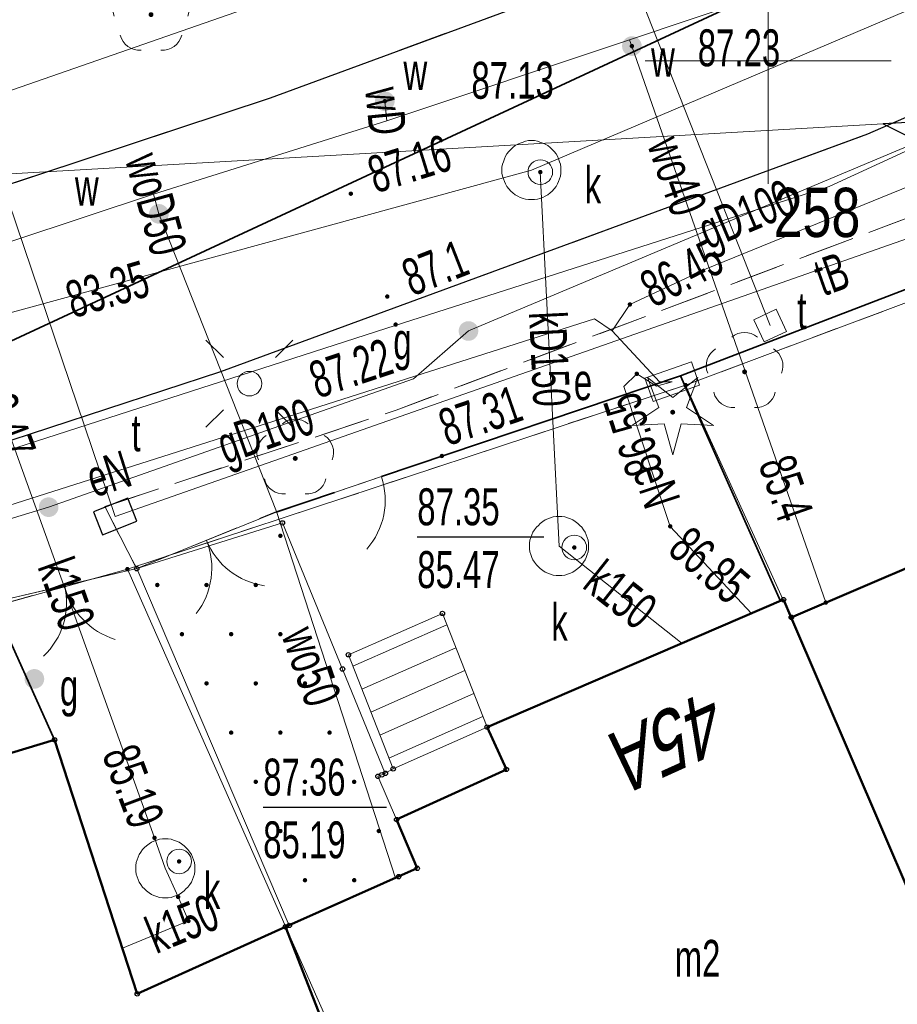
# Model space of a CAD drawing. Header units: metres. Extents: x 7504240 to 7504745, y 5782869 to 5783359.
# Tile 49 of 93: x 7504485 to 7504503, y 5782981 to 5783001. Entities that reach past the tile are written whole.
import ezdxf
from ezdxf.enums import TextEntityAlignment as Align

# ---------------------------------------------------------------- set-up
doc = ezdxf.new("R2010")
doc.units = ezdxf.units.M
doc.header["$MEASUREMENT"] = 0
for name, pattern in [('1.0_0.5', [1.5, 1, -0.5]), ('1.5_0.5', [2, 1.5, -0.5]), ('219-500', [0]), ('egug-500', [1, 0.5, -0.5]), ('l219_500', [0]), ('l32_500', [0]), ('otob_500', [0]), ('otof_500', [0]), ('sutp_500', [0])]:
    doc.linetypes.add(name, pattern=pattern)
doc.layers.get('0').update_dxf_attribs({"color": 2, "linetype": 'CONTINUOUS', "lineweight": 5})
for name, color, linetype in [('203-punkt graniczny', 7, 'CONTINUOUS'), ('211-numer działki ewidencyjnej', 7, 'CONTINUOUS'), ('216-obręb ewidencyjny', 7, 'CONTINUOUS'), ('218-kontur użytku gruntowego', 7, 'CONTINUOUS'), ('219-działka ewidencyjna', 7, 'CONTINUOUS'), ('312-budynek ewidencyjny', 7, 'CONTINUOUS'), ('312-oznaczenie budynku ewidencyjnego-Atr117', 7, 'CONTINUOUS'), ('352-schody', 7, 'CONTINUOUS'), ('Adres nieruchomości (na budynku)', 7, 'CONTINUOUS'), ('brama', 7, 'CONTINUOUS'), ('chodnik', 7, 'CONTINUOUS'), ('drzewo iglaste', 7, 'CONTINUOUS'), ('drzewo liściaste', 7, 'CONTINUOUS'), ('furtka', 7, 'CONTINUOUS'), ('jezdnia', 7, 'CONTINUOUS'), ('komora podziemna', 7, 'CONTINUOUS'), ('krawężnik', 7, 'CONTINUOUS'), ('latarnia', 7, 'CONTINUOUS'), ('ogrodzenie trwałe', 7, 'CONTINUOUS'), ('pikieta sztuczna', 7, 'CONTINUOUS'), ('pikieta sztuczna-Atr2', 7, 'CONTINUOUS'), ('przewód elektroenergetyczny podziemny', 7, 'CONTINUOUS'), ('przewód elektroenergetyczny podziemny-Atr1', 7, 'CONTINUOUS'), ('przewód gazowy', 7, 'CONTINUOUS'), ('przewód gazowy-Atr1', 7, 'CONTINUOUS'), ('przewód kanalizacyjny', 7, 'CONTINUOUS'), ('przewód kanalizacyjny-Atr1', 7, 'CONTINUOUS'), ('przewód telekomunikacyjny napowietrzny', 7, 'CONTINUOUS'), ('przewód telekomunikacyjny podziemny', 7, 'CONTINUOUS'), ('przewód telekomunikacyjny podziemny-Atr1', 7, 'CONTINUOUS'), ('przewód wodociągowy', 7, 'CONTINUOUS'), ('przewód wodociągowy-Atr1', 7, 'CONTINUOUS'), ('Punkt budynku', 7, 'CONTINUOUS'), ('rzędna', 7, 'CONTINUOUS'), ('rzędna-Atr2', 7, 'CONTINUOUS'), ('rzędna-Atr3', 7, 'CONTINUOUS'), ('szafa elektroenergetyczna lub kontener', 7, 'CONTINUOUS'), ('szafa elektroenergetyczna lub kontener-Atr17', 7, 'CONTINUOUS'), ('trawnik', 7, 'CONTINUOUS'), ('wjazd do podziemia', 7, 'CONTINUOUS'), ('Wstawianie ramki sekcyjnej z opisem', 7, 'CONTINUOUS'), ('właz do komory lub kanału - kwadratowy', 7, 'CONTINUOUS'), ('właz do komory lub kanału - kwadratowy-Atr17', 7, 'CONTINUOUS'), ('właz do komory lub kanału - okrągły', 7, 'CONTINUOUS'), ('właz do komory lub kanału - okrągły-Atr17', 7, 'CONTINUOUS'), ('właz do komory lub kanału - prostokątny', 7, 'CONTINUOUS'), ('właz do komory lub kanału - prostokątny-Atr17', 7, 'CONTINUOUS'), ('zasuwa lub zawór', 7, 'CONTINUOUS'), ('zasuwa lub zawór-Atr17', 7, 'CONTINUOUS')]:
    doc.layers.add(name, color=color, linetype=linetype)
doc.styles.get("Standard").update_dxf_attribs({"font": 'Working1250', "width": 0.75})
doc.linetypes.add('902-500', pattern='A,3.75,0,[1,ksztalty.shx,S=0.5,R=0,X=0,Y=0],3.75', length=7.5)

# ---------------------------------------------------------------- blocks, each defined once
blk = doc.blocks.new('US25')
at = {"linetype": 'Continuous', "lineweight": 0}
h = blk.add_hatch(color=0, dxfattribs=at)
edge = h.paths.add_edge_path()
edge.add_arc((0, 0), 0.2, 0, 360)
blk = doc.blocks.new('SUPWP')
at = {"color": 0, "linetype": 'Continuous'}
blk.add_lwpolyline([(-0.375, -0.25), (0.375, -0.25), (0.375, 0.25), (-0.375, 0.25)], close=True, dxfattribs=at)
blk = doc.blocks.new('OP021')
at = {"linetype": 'Continuous', "lineweight": 13}
h = blk.add_hatch(color=0, dxfattribs=at)
edge = h.paths.add_edge_path()
edge.add_arc((0, 0), 0.05, 0, 360)
at = {"color": 0, "linetype": 'Continuous', "lineweight": 13}
for centre, start, end in [((0, 0.4), 49.272, 130.728), ((-0.38, 0.124), 121.308, 202.548), ((0.38, 0.124), 337.452, 58.692), ((-0.235, -0.324), 193.221, 274.871), ((0.235, -0.324), 265.129, 346.779)]:
    blk.add_arc(centre, 0.4, start, end, dxfattribs=at)
blk = doc.blocks.new('PW01')
at = {"linetype": 'Continuous', "lineweight": 13}
h = blk.add_hatch(color=0, dxfattribs=at)
edge = h.paths.add_edge_path()
edge.add_arc((0, 0), 0.045, 0, 360)
blk = doc.blocks.new('US22')
at = {"color": 0, "linetype": 'Continuous', "lineweight": 13}
blk.add_circle((0, 0), 0.25, dxfattribs=at)
blk = doc.blocks.new('SM01')
at = {"color": 0, "linetype": 'Continuous', "lineweight": 13}
for p, q in [((-0.53, 0.531), (-0.883, 0.884)), ((0.531, 0.531), (0.884, 0.884)), ((-0.53, -0.53), (-0.883, -0.883)), ((0.531, -0.53), (0.884, -0.883))]:
    blk.add_line(p, q, dxfattribs=at)
blk.add_circle((0, 0), 0.25, dxfattribs=at)
blk = doc.blocks.new('US18')
at = {"color": 0, "linetype": 'Continuous', "lineweight": 13}
for p, q in [((-0.5, -0.25), (-0.5, 0.25)), ((-0.5, 0.25), (0.5, 0.25)), ((0.5, -0.25), (0.5, 0.25)), ((-0.5, -0.25), (0.5, -0.25))]:
    blk.add_line(p, q, dxfattribs=at)
blk = doc.blocks.new('OP011')
at = {"linetype": 'Continuous', "lineweight": 13}
h = blk.add_hatch(color=0, dxfattribs=at)
edge = h.paths.add_edge_path()
edge.add_arc((0, 0), 0.05, 0, 360)
at = {"color": 0, "linetype": 'Continuous', "lineweight": 13}
for p, q in [((-0.283, 0.093), (-0.512, 0.706)), ((-0.512, 0.706), (0, 0.299)), ((0, 0.299), (0.512, 0.706)), ((0.512, 0.706), (0.283, 0.093)), ((-0.828, -0.268), (-0.283, 0.093)), ((0.283, 0.093), (0.828, -0.268)), ((-0.175, -0.24), (-0.828, -0.268)), ((0, -0.87), (-0.175, -0.24)), ((0.175, -0.24), (0, -0.87)), ((0.828, -0.268), (0.175, -0.24))]:
    blk.add_line(p, q, dxfattribs=at)
blk = doc.blocks.new('US22A')
at = {"color": 0, "linetype": 'Continuous', "lineweight": 0}
blk.add_lwpolyline([(-0.25, -0.25), (0.25, -0.25), (0.25, 0.25), (-0.25, 0.25)], close=True, dxfattribs=at)
blk = doc.blocks.new('OK02')
at = {"color": 0, "linetype": 'Continuous', "lineweight": 0}
for centre, start, end in [((-1.5, 0), 0, 60), ((1.5, 0), 120, 180)]:
    blk.add_arc(centre, 1.5, start, end, dxfattribs=at)
blk = doc.blocks.new('OK04')
at = {"color": 0, "linetype": 'Continuous', "lineweight": 0}
blk.add_arc((1.5, 0.001), 1.5, 120, 180, dxfattribs=at)
blk = doc.blocks.new('SUTP')
at = {"color": 0, "linetype": 'Continuous'}
for p, q in [((0, 0), (0.866, 0.5)), ((9.232, 0), (8.366, 0.5)), ((0, 0), (9.232, 0)), ((1.866, -0.5), (1, 0)), ((7.366, -0.5), (8.232, 0))]:
    blk.add_line(p, q, dxfattribs=at)
blk = doc.blocks.new('203')
at = {"linetype": 'Continuous', "lineweight": 0}
h = blk.add_hatch(color=0, dxfattribs=at)
edge = h.paths.add_edge_path()
edge.add_arc((0, 0), 0.045, 0, 360)
blk = doc.blocks.new('PUNKTBUD')
at = {"color": 0}
blk.add_circle((0, 0), 0.045, dxfattribs=at)
blk = doc.blocks.new('PW02')
at = {"linetype": 'Continuous', "lineweight": 13}
h = blk.add_hatch(color=0, dxfattribs=at)
edge = h.paths.add_edge_path()
edge.add_arc((0, 0), 0.045, 0, 360)

msp = doc.modelspace()

# ---------------------------------------------------------------- linework, layer by layer
at = {"layer": '216-obręb ewidencyjny', "color": 7, "linetype": 'l32_500', "lineweight": 35, "flags": 128}
msp.add_lwpolyline([(7504628.61, 5783061.26), (7504478.44, 5782991.44)], dxfattribs=at)
at = {"layer": '218-kontur użytku gruntowego', "color": 3, "linetype": 'egug-500', "lineweight": 18, "flags": 128}
for points in [[(7504478.44, 5782991.44), (7504628.61, 5783061.26)], [(7504509.82, 5782997.71), (7504498.32, 5782993.41)], [(7504498.32, 5782993.41), (7504486.98, 5782989.67)], [(7504486.98, 5782989.67), (7504478.86, 5782987.4)]]:
    msp.add_lwpolyline(points, dxfattribs=at)
at = {"layer": '219-działka ewidencyjna', "color": 7, "linetype": 'l219_500', "lineweight": 18, "flags": 128}
msp.add_lwpolyline([(7504628.61, 5783061.26), (7504478.44, 5782991.44)], dxfattribs=at)
at = {"layer": '219-działka ewidencyjna', "color": 7, "linetype": '219-500', "lineweight": 18, "flags": 128}
for points in [[(7504628.61, 5783061.26), (7504478.44, 5782991.44)], [(7504498.32, 5782993.41), (7504509.82, 5782997.71)], [(7504486.98, 5782989.67), (7504498.32, 5782993.41)], [(7504498.32, 5782993.41), (7504500.47, 5782988.69)], [(7504478.86, 5782987.4), (7504486.98, 5782989.67)], [(7504486.98, 5782989.67), (7504494.6, 5782972.44)], [(7504500.47, 5782988.69), (7504504.74, 5782978.73)]]:
    msp.add_lwpolyline(points, dxfattribs=at)
at = {"layer": '312-budynek ewidencyjny', "color": 7, "linetype": 'Continuous', "lineweight": 50, "flags": 128}
for points in [[(7504505.91, 5782991.02), (7504500.47, 5782988.69)], [(7504500.31, 5782989.05), (7504494.29, 5782986.46)], [(7504500.47, 5782988.69), (7504500.31, 5782989.05)], [(7504500.47, 5782988.69), (7504504.74, 5782978.73)], [(7504504.74, 5782978.73), (7504500.47, 5782988.69)], [(7504494.29, 5782986.46), (7504494.68, 5782985.6)], [(7504485.5, 5782986.2), (7504479.89, 5782984.51)], [(7504487.18, 5782981.04), (7504485.5, 5782986.2)], [(7504494.68, 5782985.6), (7504492.45, 5782984.58)], [(7504492.45, 5782984.58), (7504492.87, 5782983.59)], [(7504492.87, 5782983.59), (7504490.19, 5782982.4)], [(7504490.19, 5782982.4), (7504487.18, 5782981.04)], [(7504493.1, 5782974.94), (7504490.19, 5782982.4)], [(7504490.19, 5782982.4), (7504493.1, 5782974.94)]]:
    msp.add_lwpolyline(points, dxfattribs=at)
at = {"layer": '352-schody', "color": 7, "linetype": 'Continuous', "lineweight": 18, "flags": 128}
for points in [[(7504492.38, 5782985.61), (7504494.29, 5782986.46), (7504493.38, 5782988.77), (7504491.47, 5782987.93)], [(7504492.38, 5782985.61), (7504494.29, 5782986.46), (7504493.38, 5782988.77), (7504491.47, 5782987.93)], [(7504494.29, 5782986.46), (7504492.38, 5782985.61), (7504492.15, 5782985.49), (7504492.07, 5782985.46), (7504492.45, 5782984.58), (7504494.68, 5782985.6)], [(7504494.29, 5782986.46), (7504492.38, 5782985.61), (7504492.15, 5782985.49), (7504492.07, 5782985.46), (7504492.45, 5782984.58), (7504494.68, 5782985.6)]]:
    msp.add_lwpolyline(points, close=True, dxfattribs=at)
for points in [[(7504491.562, 5782987.696), (7504493.471, 5782988.539)], [(7504491.745, 5782987.23), (7504493.654, 5782988.073)], [(7504491.927, 5782986.764), (7504493.838, 5782987.608)], [(7504492.11, 5782986.298), (7504494.021, 5782987.142)], [(7504492.293, 5782985.832), (7504494.205, 5782986.676)]]:
    msp.add_lwpolyline(points, dxfattribs=at)
at = {"layer": 'brama', "color": 7, "linetype": 'otob_500', "lineweight": 18, "flags": 128}
for points in [[(7504490, 5782990.83), (7504487.17, 5782989.68)], [(7504487.17, 5782989.68), (7504484.24, 5782988.99)]]:
    msp.add_lwpolyline(points, dxfattribs=at)
at = {"layer": 'chodnik', "color": 7, "linetype": '1.0_0.5', "lineweight": 18, "flags": 128}
msp.add_lwpolyline([(7504502.02, 5782998.51), (7504514.08, 5783003.77), (7504517.19, 5783005.17), (7504517.89, 5783003.61), (7504514.67, 5783001.95), (7504513.49, 5783001.38), (7504508.89, 5782999.32), (7504503.23, 5782996.96), (7504492.44, 5782992.9), (7504486.52, 5782990.94), (7504487.17, 5782989.68), (7504484.24, 5782988.99), (7504483.76, 5782990.26), (7504480.07, 5782989.16), (7504478.74, 5782988.79), (7504477.35, 5782988.41), (7504476.31, 5782988.19), (7504473.87, 5782987.59), (7504474.18, 5782986.38), (7504473.05, 5782985.85), (7504470.99, 5782985.41), (7504468.08, 5782985.36), (7504454.65, 5782985.8), (7504458.59, 5782987.02), (7504462.36, 5782987.31), (7504464.96, 5782987.62), (7504467.43, 5782987.96), (7504470.36, 5782988.44), (7504473.94, 5782989.24), (7504476.85, 5782990.02), (7504480.8, 5782991.1), (7504484.23, 5782992.16), (7504488.87, 5782993.68)], close=True, dxfattribs=at)
at = {"layer": 'furtka', "color": 7, "linetype": 'otof_500', "lineweight": 18, "flags": 128}
msp.add_lwpolyline([(7504492.14, 5782991.55), (7504491.19, 5782991.23)], dxfattribs=at)
at = {"layer": 'jezdnia', "color": 7, "linetype": '1.5_0.5', "lineweight": 18, "flags": 128}
for points in [[(7504258.91, 5783102.195), (7504259.32, 5783101.71), (7504260.19, 5783100.87), (7504261.03, 5783100.2), (7504262.23, 5783099.48), (7504263.58, 5783098.75), (7504271.27, 5783096.34), (7504273.07, 5783095.78), (7504273.4, 5783095.77), (7504279.31, 5783093.59), (7504279.17, 5783092.79), (7504278.85, 5783090.82), (7504278.64, 5783087.72), (7504278.81, 5783086.08), (7504282.18, 5783066.33), (7504283.44, 5783058.97), (7504284.42, 5783053.22), (7504284.91, 5783049.94), (7504285.49, 5783046.49), (7504285.84, 5783044.92), (7504286.31, 5783043.45), (7504286.85, 5783042.21), (7504287.36, 5783041.25), (7504289.58, 5783038.5), (7504293.54, 5783034.48), (7504295.7, 5783032.45), (7504300.71, 5783028.28), (7504305.95, 5783024.59), (7504308.28, 5783023.17), (7504310.62, 5783021.96), (7504313.43, 5783020.91), (7504340.95, 5783013.8), (7504343.87, 5783015), (7504366.83, 5783009.82), (7504368.46, 5783007.35), (7504380.09, 5783004.41), (7504392.58, 5783000.89), (7504409.71, 5782996.44), (7504418.79, 5782994.61), (7504427.67, 5782993.29), (7504438.12, 5782992.39), (7504446.48, 5782991.94), (7504453.86, 5782991.9), (7504457.37, 5782992.02), (7504461.74, 5782992.36), (7504466.89, 5782992.96), (7504475.17, 5782994.75), (7504481.39, 5782996.44), (7504489.89, 5782999.25), (7504498.82, 5783002.54), (7504509.98, 5783007.34), (7504522.54, 5783013.35), (7504529.26, 5783016.68), (7504538.28, 5783021.08), (7504546.06, 5783024.95), (7504563.03, 5783033.15), (7504576.07, 5783039.52), (7504582.27, 5783042.49), (7504590.59, 5783046.56), (7504598.34, 5783050.34), (7504604.14, 5783053.16), (7504612.18, 5783057.1), (7504619.41, 5783060.65), (7504623.25, 5783062.68), (7504628.55, 5783065.83), (7504632.69, 5783068.5), (7504637.19, 5783071.66), (7504640.42, 5783074.18), (7504646.93, 5783079.7), (7504651.35, 5783083.5), (7504656.24, 5783087.72), (7504659.96, 5783091.18), (7504663.58, 5783094.96), (7504668.61, 5783100.21), (7504672.24, 5783104.28), (7504673.98, 5783106.47), (7504676.16, 5783109.22), (7504677.92, 5783111.69), (7504683.21, 5783119.6), (7504692.97, 5783134.06), (7504697.28, 5783140.66), (7504703.94, 5783137.76), (7504702.01, 5783134.84), (7504700.11, 5783131.95), (7504682.52, 5783107.61), (7504681.53, 5783107.36), (7504680.83, 5783106.66), (7504679.47, 5783104.87), (7504671.52, 5783096.13), (7504667.4, 5783091.62), (7504665.49, 5783089.55), (7504663.61, 5783087.67), (7504662.46, 5783086.44), (7504660.96, 5783085.08), (7504658.9, 5783083.2), (7504656.05, 5783080.53), (7504654.45, 5783079), (7504652.94, 5783077.72), (7504651.64, 5783076.47), (7504650.36, 5783075.37), (7504648.75, 5783073.98), (7504646.46, 5783072.13), (7504645.81, 5783071.59), (7504644.26, 5783070.33), (7504641.19, 5783067.95), (7504637.74, 5783065.38), (7504634.35, 5783062.98), (7504630.46, 5783060.56), (7504628.13, 5783059.2), (7504623.19, 5783056.57), (7504609.99, 5783050.25), (7504604.6, 5783047.61), (7504591.25, 5783041.21), (7504585.49, 5783038.44), (7504574.11, 5783032.73), (7504572.98, 5783032.14), (7504571.83, 5783031.12), (7504570.86, 5783029.98), (7504570.06, 5783028.28), (7504569.86, 5783026.77), (7504569.7, 5783024.89), (7504570.78, 5783021.85), (7504573.24, 5783017.15), (7504573.89, 5783016.17), (7504582.776, 5783007.938)], [(7504577.831, 5783003.782), (7504558.98, 5783020.81), (7504558.19, 5783021.34), (7504557.01, 5783021.88), (7504555.95, 5783022.12), (7504554.68, 5783022.21), (7504552.44, 5783021.93), (7504550.87, 5783021.47), (7504550.03, 5783021.13), (7504542.66, 5783017.53), (7504537.48, 5783015.03), (7504523.13, 5783008.03), (7504517.19, 5783005.17), (7504514.08, 5783003.77), (7504502.02, 5782998.51), (7504488.87, 5782993.68), (7504484.23, 5782992.16), (7504480.8, 5782991.1), (7504476.85, 5782990.02), (7504473.94, 5782989.24), (7504470.36, 5782988.44), (7504467.43, 5782987.96), (7504464.96, 5782987.62), (7504462.36, 5782987.31), (7504458.59, 5782987.02), (7504449.03, 5782986.88), (7504442.13, 5782987.04), (7504437.74, 5782987.41), (7504430.56, 5782987.86), (7504427.73, 5782988.13), (7504424.96, 5782988.52), (7504413.65, 5782990.36), (7504405.37, 5782992.35), (7504396.6, 5782994.48), (7504380.09, 5782998.65), (7504378.7, 5782997.69), (7504375.03, 5782998.38), (7504374.88, 5783000.07), (7504368.43, 5783001.67), (7504353.45, 5783005.46), (7504353.03, 5783003.8), (7504350.27, 5783004.56), (7504350.7, 5783006.22), (7504338.73, 5783009.18), (7504327.02, 5783012.16), (7504317.39, 5783014.53), (7504311.06, 5783016.11), (7504310.08, 5783016.41), (7504309.45, 5783016.6), (7504308.89, 5783016.86), (7504307.34, 5783017.55), (7504306.48, 5783018.06), (7504305, 5783018.95), (7504300.2, 5783022.51), (7504296.41, 5783025.45), (7504290.27, 5783030.5), (7504289.3, 5783031.28), (7504288.43, 5783032.11), (7504287.13, 5783033.44), (7504286.42, 5783034.2), (7504285.74, 5783034.91), (7504285.14, 5783035.65), (7504284.47, 5783036.52), (7504283.9, 5783037.33), (7504282.84, 5783038.99), (7504282.4, 5783039.77), (7504281.96, 5783040.59), (7504281.75, 5783041.13), (7504281.47, 5783041.8), (7504281.28, 5783042.41), (7504281.2, 5783042.89), (7504280.37, 5783047.58), (7504276.97, 5783066.63), (7504274.5, 5783079.66), (7504273.59, 5783081.67), (7504272.03, 5783083.99), (7504270.85, 5783085.15), (7504269.08, 5783086.4), (7504267.35, 5783087.7), (7504266.48, 5783088.16), (7504264.89, 5783089.01), (7504263.28, 5783089.41), (7504262.39, 5783089.46), (7504261.52, 5783089.34), (7504260.42, 5783089.03), (7504259.51, 5783088.65), (7504258.89, 5783088.26), (7504258.31, 5783087.84), (7504257.46, 5783087.08), (7504256.96, 5783086.56), (7504256.52, 5783086.01), (7504256.18, 5783085.39), (7504254.9, 5783082.31), (7504255.4, 5783082.11), (7504255.2, 5783081.51), (7504254.64, 5783081.7), (7504250.768, 5783072.44)]]:
    msp.add_lwpolyline(points, dxfattribs=at)
at = {"layer": 'komora podziemna', "color": 34, "linetype": 'Continuous', "lineweight": 18, "flags": 128}
for points in [[(7504495.79, 5782997.78), (7504495.79, 5782997.72), (7504495.78, 5782997.66), (7504495.76, 5782997.6), (7504495.74, 5782997.55), (7504495.72, 5782997.5), (7504495.69, 5782997.45), (7504495.65, 5782997.4), (7504495.61, 5782997.35), (7504495.57, 5782997.32), (7504495.52, 5782997.28), (7504495.47, 5782997.25), (7504495.42, 5782997.22), (7504495.36, 5782997.2), (7504495.31, 5782997.19), (7504495.25, 5782997.18), (7504495.19, 5782997.18), (7504495.13, 5782997.18), (7504495.07, 5782997.19), (7504495.02, 5782997.2), (7504494.96, 5782997.22), (7504494.91, 5782997.25), (7504494.86, 5782997.28), (7504494.81, 5782997.32), (7504494.77, 5782997.35), (7504494.73, 5782997.4), (7504494.69, 5782997.45), (7504494.66, 5782997.5), (7504494.64, 5782997.55), (7504494.62, 5782997.6), (7504494.6, 5782997.66), (7504494.59, 5782997.72), (7504494.59, 5782997.78), (7504494.59, 5782997.84), (7504494.6, 5782997.9), (7504494.62, 5782997.95), (7504494.64, 5782998.01), (7504494.66, 5782998.06), (7504494.69, 5782998.11), (7504494.73, 5782998.16), (7504494.77, 5782998.2), (7504494.81, 5782998.24), (7504494.86, 5782998.28), (7504494.91, 5782998.31), (7504494.96, 5782998.33), (7504495.02, 5782998.35), (7504495.07, 5782998.37), (7504495.13, 5782998.38), (7504495.19, 5782998.38), (7504495.25, 5782998.38), (7504495.31, 5782998.37), (7504495.36, 5782998.35), (7504495.42, 5782998.33), (7504495.47, 5782998.31), (7504495.52, 5782998.28), (7504495.57, 5782998.24), (7504495.61, 5782998.2), (7504495.65, 5782998.16), (7504495.69, 5782998.11), (7504495.72, 5782998.06), (7504495.74, 5782998.01), (7504495.76, 5782997.95), (7504495.78, 5782997.9), (7504495.79, 5782997.84)], [(7504496.35, 5782990.14), (7504496.35, 5782990.08), (7504496.34, 5782990.02), (7504496.32, 5782989.97), (7504496.3, 5782989.91), (7504496.28, 5782989.86), (7504496.25, 5782989.81), (7504496.21, 5782989.76), (7504496.17, 5782989.72), (7504496.13, 5782989.68), (7504496.08, 5782989.64), (7504496.03, 5782989.61), (7504495.98, 5782989.59), (7504495.92, 5782989.57), (7504495.87, 5782989.55), (7504495.81, 5782989.54), (7504495.75, 5782989.54), (7504495.69, 5782989.54), (7504495.63, 5782989.55), (7504495.58, 5782989.57), (7504495.52, 5782989.59), (7504495.47, 5782989.61), (7504495.42, 5782989.64), (7504495.37, 5782989.68), (7504495.33, 5782989.72), (7504495.29, 5782989.76), (7504495.25, 5782989.81), (7504495.22, 5782989.86), (7504495.2, 5782989.91), (7504495.18, 5782989.97), (7504495.16, 5782990.02), (7504495.15, 5782990.08), (7504495.15, 5782990.14), (7504495.15, 5782990.2), (7504495.16, 5782990.26), (7504495.18, 5782990.31), (7504495.2, 5782990.37), (7504495.22, 5782990.42), (7504495.25, 5782990.47), (7504495.29, 5782990.52), (7504495.33, 5782990.56), (7504495.37, 5782990.6), (7504495.42, 5782990.64), (7504495.47, 5782990.67), (7504495.52, 5782990.69), (7504495.58, 5782990.71), (7504495.63, 5782990.73), (7504495.69, 5782990.74), (7504495.75, 5782990.74), (7504495.81, 5782990.74), (7504495.87, 5782990.73), (7504495.92, 5782990.71), (7504495.98, 5782990.69), (7504496.03, 5782990.67), (7504496.08, 5782990.64), (7504496.13, 5782990.6), (7504496.17, 5782990.56), (7504496.21, 5782990.52), (7504496.25, 5782990.47), (7504496.28, 5782990.42), (7504496.3, 5782990.37), (7504496.32, 5782990.31), (7504496.34, 5782990.26), (7504496.35, 5782990.2)], [(7504488.35, 5782983.59), (7504488.35, 5782983.53), (7504488.34, 5782983.47), (7504488.32, 5782983.42), (7504488.3, 5782983.36), (7504488.28, 5782983.31), (7504488.25, 5782983.26), (7504488.21, 5782983.21), (7504488.17, 5782983.17), (7504488.13, 5782983.13), (7504488.08, 5782983.09), (7504488.03, 5782983.06), (7504487.98, 5782983.04), (7504487.92, 5782983.02), (7504487.87, 5782983), (7504487.81, 5782982.99), (7504487.75, 5782982.99), (7504487.69, 5782982.99), (7504487.63, 5782983), (7504487.58, 5782983.02), (7504487.52, 5782983.04), (7504487.47, 5782983.06), (7504487.42, 5782983.09), (7504487.37, 5782983.13), (7504487.33, 5782983.17), (7504487.29, 5782983.21), (7504487.25, 5782983.26), (7504487.22, 5782983.31), (7504487.2, 5782983.36), (7504487.18, 5782983.42), (7504487.16, 5782983.47), (7504487.15, 5782983.53), (7504487.15, 5782983.59), (7504487.15, 5782983.65), (7504487.16, 5782983.71), (7504487.18, 5782983.76), (7504487.2, 5782983.82), (7504487.22, 5782983.87), (7504487.25, 5782983.92), (7504487.29, 5782983.97), (7504487.33, 5782984.01), (7504487.37, 5782984.05), (7504487.42, 5782984.09), (7504487.47, 5782984.12), (7504487.52, 5782984.14), (7504487.58, 5782984.16), (7504487.63, 5782984.18), (7504487.69, 5782984.19), (7504487.75, 5782984.19), (7504487.81, 5782984.19), (7504487.87, 5782984.18), (7504487.92, 5782984.16), (7504487.98, 5782984.14), (7504488.03, 5782984.12), (7504488.08, 5782984.09), (7504488.13, 5782984.05), (7504488.17, 5782984.01), (7504488.21, 5782983.97), (7504488.25, 5782983.92), (7504488.28, 5782983.87), (7504488.3, 5782983.82), (7504488.32, 5782983.76), (7504488.34, 5782983.71), (7504488.35, 5782983.65)]]:
    msp.add_lwpolyline(points, close=True, dxfattribs=at)
at = {"layer": 'krawężnik', "color": 7, "linetype": 'Continuous', "lineweight": 25, "flags": 128}
for points in [[(7504466.89, 5782992.96), (7504475.17, 5782994.75), (7504481.39, 5782996.44), (7504489.89, 5782999.25), (7504498.82, 5783002.54), (7504509.98, 5783007.34), (7504522.54, 5783013.35), (7504529.26, 5783016.68), (7504538.28, 5783021.08), (7504546.06, 5783024.95), (7504563.03, 5783033.15), (7504576.07, 5783039.52), (7504582.27, 5783042.49), (7504590.59, 5783046.56), (7504598.34, 5783050.34), (7504604.14, 5783053.16), (7504612.18, 5783057.1), (7504619.41, 5783060.65), (7504623.25, 5783062.68), (7504628.55, 5783065.83)], [(7504517.19, 5783005.17), (7504514.08, 5783003.77), (7504502.02, 5782998.51), (7504488.87, 5782993.68), (7504484.23, 5782992.16), (7504480.8, 5782991.1), (7504476.85, 5782990.02), (7504473.94, 5782989.24), (7504470.36, 5782988.44), (7504467.43, 5782987.96), (7504464.96, 5782987.62), (7504462.36, 5782987.31), (7504458.59, 5782987.02), (7504449.03, 5782986.88), (7504442.13, 5782987.04), (7504437.74, 5782987.41), (7504430.56, 5782987.86), (7504427.73, 5782988.13), (7504424.96, 5782988.52), (7504413.65, 5782990.36), (7504405.37, 5782992.35), (7504396.6, 5782994.48), (7504380.09, 5782998.65)]]:
    msp.add_lwpolyline(points, dxfattribs=at)
at = {"layer": 'ogrodzenie trwałe', "color": 7, "linetype": '902-500', "lineweight": 35, "flags": 128}
for points in [[(7504504.11, 5782995.86), (7504498.22, 5782993.6)], [(7504492.14, 5782991.55), (7504498.22, 5782993.6), (7504500.25, 5782989.02)], [(7504490, 5782990.83), (7504491.19, 5782991.23)], [(7504484.24, 5782988.99), (7504485.5, 5782986.2)]]:
    msp.add_lwpolyline(points, dxfattribs=at)
at = {"layer": 'przewód elektroenergetyczny podziemny', "color": 1, "linetype": 'Continuous', "lineweight": 18, "flags": 128}
for points in [[(7504384.1, 5783005.02), (7504389.83, 5783003.5), (7504398.18, 5783001.32), (7504406.3, 5782999.21), (7504413.71, 5782997.47), (7504418.32, 5782996.49), (7504423, 5782995.65), (7504428.76, 5782995.07), (7504438.66, 5782994.24), (7504447.9, 5782993.68), (7504450.95, 5782993.69), (7504462.41, 5782994.27), (7504468.86, 5782995.16), (7504476.51, 5782997.03), (7504484.35, 5782999.31), (7504491.5, 5783001.8), (7504498.3, 5783004.46), (7504504.82, 5783007), (7504513.3, 5783011.07)], [(7504498.05, 5782993.48), (7504497.79, 5782993.48), (7504496.83, 5782994.51), (7504497.19, 5782995.05), (7504498.74, 5782995.77), (7504505.34, 5782998.46), (7504508.37, 5782999.81), (7504511.2, 5783001), (7504516.19, 5783003.27), (7504517.2, 5783003.69), (7504517.64, 5783003.51), (7504518.41, 5783002.19), (7504518.54, 5783001.97)], [(7504475.97, 5782987), (7504475.99, 5782987.11), (7504475.86, 5782987.98), (7504476.18, 5782988.49), (7504480.34, 5782989.67), (7504481.86, 5782990.1), (7504490.4, 5782992.82), (7504496.47, 5782994.76), (7504496.83, 5782994.51), (7504497.79, 5782993.48), (7504498.05, 5782993.48)], [(7504498.05, 5782993.48), (7504497.73, 5782993.39), (7504497.33, 5782993.64), (7504497.07, 5782993.38), (7504498.01, 5782990.54), (7504499.66, 5782988.77)]]:
    msp.add_lwpolyline(points, dxfattribs=at)
at = {"layer": 'przewód gazowy', "color": 52, "linetype": 'Continuous', "lineweight": 18, "flags": 128}
for points in [[(7504433.27, 5782987.46), (7504451.4, 5782987.28), (7504464.91, 5782987.42), (7504470.18, 5782987.52), (7504481.37, 5782991.06), (7504492.23, 5782994.56), (7504501.24, 5782997.45), (7504504.93, 5782999.15)], [(7504493.91, 5782994.51), (7504504.93, 5782999.15), (7504505.22, 5782999.18)], [(7504485.38, 5782990.93), (7504492.79, 5782993.54), (7504493.91, 5782994.51)], [(7504485.38, 5782990.93), (7504481.46, 5782989.74)]]:
    msp.add_lwpolyline(points, dxfattribs=at)
at = {"layer": 'przewód kanalizacyjny', "color": 34, "linetype": 'Continuous', "lineweight": 18, "flags": 128}
for points in [[(7504495.19, 5782997.78), (7504513.36, 5783005.51)], [(7504471.01, 5782991.04), (7504475.92, 5782992.41), (7504484.22, 5782994.78), (7504495.19, 5782997.78)], [(7504495.37, 5782997.74), (7504495.75, 5782990.14)], [(7504487.75, 5782983.59), (7504487.53, 5782984.21), (7504484.06, 5782993.84), (7504484.16, 5782994.27), (7504484.22, 5782994.78)], [(7504495.75, 5782990.14), (7504498.25, 5782988.16)], [(7504486.88, 5782981.97), (7504488.22, 5782982.52), (7504488.01, 5782983.01), (7504487.75, 5782983.59)]]:
    msp.add_lwpolyline(points, dxfattribs=at)
at = {"layer": 'przewód telekomunikacyjny napowietrzny', "color": 30, "linetype": 'sutp_500', "lineweight": 18, "flags": 128}
msp.add_lwpolyline([(7504474.08, 5782997.1), (7504511.55, 5782999.25)], dxfattribs=at)
at = {"layer": 'przewód telekomunikacyjny podziemny', "color": 30, "linetype": 'Continuous', "lineweight": 18, "flags": 128}
for points in [[(7504500.04, 5782994.62), (7504496.89, 5783002.6), (7504493.13, 5783007.42)], [(7504457.1, 5782996.68), (7504471.27, 5782999.42), (7504483.02, 5783001.7), (7504486.73, 5782990.74)], [(7504486.73, 5782990.74), (7504511.98, 5782999.6)]]:
    msp.add_lwpolyline(points, dxfattribs=at)
at = {"layer": 'przewód wodociągowy', "color": 5, "linetype": 'Continuous', "lineweight": 18, "flags": 128}
for points in [[(7504510.65, 5783005.94), (7504508.6, 5783004.9), (7504499.67, 5783001.27), (7504497.18, 5783000.43), (7504492.25, 5782998.78), (7504487.51, 5782997.29), (7504481.83, 5782995.41), (7504476.45, 5782993.75), (7504472.87, 5782992.49), (7504468.9, 5782992.09), (7504455.95, 5782990.82), (7504445.41, 5782990.9), (7504442.18, 5782990.95), (7504438.24, 5782990.95), (7504422.56, 5782992.64), (7504415.16, 5782993.48), (7504393, 5782999.19), (7504377.4, 5783003.51)], [(7504497.18, 5783000.43), (7504497.23, 5783000.3), (7504501.17, 5782988.99)], [(7504492.25, 5782998.78), (7504492.21, 5782999.18)], [(7504487.51, 5782997.29), (7504487.62, 5782996.89)], [(7504487.62, 5782996.89), (7504490.01, 5782990.84), (7504492.43, 5782983.39)]]:
    msp.add_lwpolyline(points, dxfattribs=at)
at = {"layer": 'rzędna-Atr2', "color": 7, "flags": 128}
for points in [[(7504492.87, 5782990.329), (7504495.444, 5782990.329)], [(7504489.739, 5782984.836), (7504492.244, 5782984.836)]]:
    msp.add_lwpolyline(points, dxfattribs=at)
at = {"layer": 'trawnik', "color": 7, "linetype": '1.0_0.5', "lineweight": 18, "flags": 128}
for points in [[(7504691.23, 5783148.09), (7504691.28, 5783144.62), (7504691.32, 5783141.75), (7504691.36, 5783140.72), (7504691.28, 5783139.53), (7504691.11, 5783138.41), (7504690.82, 5783137.2), (7504690.57, 5783136.02), (7504690.01, 5783134.4), (7504689.44, 5783133.21), (7504688.74, 5783131.97), (7504687.9, 5783130.63), (7504687.34, 5783129.72), (7504686.29, 5783128.22), (7504684.5, 5783125.54), (7504681.33, 5783120.88), (7504678.4, 5783116.5), (7504676.07, 5783113.08), (7504677.92, 5783111.69), (7504676.16, 5783109.22), (7504673.98, 5783106.47), (7504672.24, 5783104.28), (7504668.61, 5783100.21), (7504663.58, 5783094.96), (7504659.96, 5783091.18), (7504656.24, 5783087.72), (7504651.35, 5783083.5), (7504646.93, 5783079.7), (7504640.42, 5783074.18), (7504637.19, 5783071.66), (7504632.69, 5783068.5), (7504628.55, 5783065.83), (7504623.25, 5783062.68), (7504619.41, 5783060.65), (7504612.18, 5783057.1), (7504604.14, 5783053.16), (7504598.34, 5783050.34), (7504590.59, 5783046.56), (7504582.27, 5783042.49), (7504576.07, 5783039.52), (7504563.03, 5783033.15), (7504546.06, 5783024.95), (7504538.28, 5783021.08), (7504529.26, 5783016.68), (7504522.54, 5783013.35), (7504509.98, 5783007.34), (7504498.82, 5783002.54), (7504489.89, 5782999.25), (7504481.39, 5782996.44), (7504475.17, 5782994.75), (7504466.89, 5782992.96), (7504461.74, 5782992.36), (7504457.37, 5782992.02), (7504453.86, 5782991.9), (7504446.48, 5782991.94), (7504438.12, 5782992.39), (7504427.67, 5782993.29), (7504418.79, 5782994.61), (7504409.71, 5782996.44), (7504392.58, 5783000.89), (7504380.09, 5783004.41), (7504368.46, 5783007.35), (7504366.83, 5783009.82), (7504367, 5783010.06), (7504382.41, 5783006.37), (7504402.32, 5783001.64), (7504417.47, 5782998.08), (7504424.97, 5782996.88), (7504439.68, 5782995.93), (7504461.31, 5782996.25), (7504466.9, 5782996.88), (7504483.25, 5783001.26), (7504493.81, 5783003.86), (7504501.44, 5783006.01), (7504507.93, 5783008.75), (7504518.91, 5783013.94), (7504537.89, 5783023.52), (7504578.71, 5783043.4), (7504605.84, 5783056.43), (7504616.16, 5783061.81), (7504633.77, 5783072.09), (7504639.63, 5783075.99), (7504645.78, 5783081.28), (7504651.28, 5783086.01), (7504660.83, 5783094.45), (7504661.5, 5783095.12), (7504665.57, 5783099.62), (7504670.58, 5783105.9), (7504687.62, 5783131.16), (7504688.67, 5783134.36)], [(7504486.52, 5782990.94), (7504492.44, 5782992.9), (7504503.23, 5782996.96), (7504508.89, 5782999.32), (7504513.49, 5783001.38), (7504514.03, 5783000.05), (7504509.66, 5782997.92), (7504508.9, 5782997.62), (7504506.09, 5782996.55), (7504505.12, 5782996.15), (7504504.11, 5782995.86), (7504498.22, 5782993.6), (7504493.37, 5782991.97), (7504492.14, 5782991.55), (7504491.19, 5782991.23), (7504490.01, 5782990.84), (7504487.17, 5782989.68)]]:
    msp.add_lwpolyline(points, close=True, dxfattribs=at)
at = {"layer": 'wjazd do podziemia', "color": 7, "linetype": 'Continuous', "lineweight": 18, "flags": 128}
msp.add_lwpolyline([(7504487.17, 5782989.68), (7504490.27, 5782982.43), (7504492.49, 5782983.42), (7504492.87, 5782983.59), (7504492.45, 5782984.58), (7504492.07, 5782985.46), (7504492.15, 5782985.49), (7504492.22, 5782985.52), (7504491.35, 5782987.64), (7504490.13, 5782990.61)], close=True, dxfattribs=at)
at = {"layer": 'Wstawianie ramki sekcyjnej z opisem', "color": 7, "linetype": 'Continuous', "lineweight": 13, "flags": 128}
for points in [[(7504500, 5782997.5), (7504500, 5783002.5)], [(7504497.5, 5783000), (7504502.5, 5783000)]]:
    msp.add_lwpolyline(points, dxfattribs=at)

# ---------------------------------------------------------------- block references
at = {"layer": '203-punkt graniczny', "color": 7, "linetype": 'Continuous', "lineweight": 18}
for p in [(7504498.32, 5782993.41), (7504486.98, 5782989.67), (7504500.47, 5782988.69)]:
    msp.add_blockref('203', p, dxfattribs=at)
at = {"layer": 'brama', "color": 7, "linetype": 'Continuous', "lineweight": 18}
for p, rotation in [((7504488.585, 5782990.255), 202.115), ((7504485.705, 5782989.335), 193.251)]:
    msp.add_blockref('OK02', p, dxfattribs=dict(at, rotation=rotation))
at = {"layer": 'drzewo iglaste', "color": 94, "linetype": 'Continuous', "lineweight": 18}
msp.add_blockref('OP011', (7504498.06, 5782992.86), dxfattribs=at)
at = {"layer": 'drzewo liściaste', "color": 94, "linetype": 'Continuous', "lineweight": 18}
for p in [(7504487.46, 5783000.94), (7504499.52, 5782993.68), (7504490.39, 5782991.92)]:
    msp.add_blockref('OP021', p, dxfattribs=at)
at = {"layer": 'furtka', "color": 7, "linetype": 'Continuous', "lineweight": 18, "rotation": 198.616}
msp.add_blockref('OK04', (7504492.14, 5782991.55), dxfattribs=at)
at = {"layer": 'latarnia', "color": 7, "linetype": 'Continuous', "lineweight": 18}
msp.add_blockref('SM01', (7504489.46, 5782993.44), dxfattribs=at)
at = {"layer": 'pikieta sztuczna', "color": 7, "linetype": 'Continuous', "lineweight": 13}
for p in [(7504491.52, 5782997.3), (7504492.26, 5782995.21), (7504492.43, 5782994.64), (7504493.37, 5782991.97)]:
    msp.add_blockref('PW01', p, dxfattribs=at)
at = {"layer": 'przewód telekomunikacyjny napowietrzny', "color": 30, "linetype": 'Continuous', "lineweight": 18, "rotation": 183.284}
msp.add_blockref('SUTP', (7504511.55, 5782999.25), dxfattribs=at)
at = {"layer": 'Punkt budynku', "color": 5, "linetype": 'Continuous', "lineweight": 18}
for p in [(7504490.13, 5782990.61), (7504487.17, 5782989.68), (7504500.31, 5782989.05), (7504493.38, 5782988.77), (7504500.47, 5782988.69), (7504491.47, 5782987.93), (7504491.35, 5782987.64), (7504494.29, 5782986.46), (7504485.5, 5782986.2), (7504492.07, 5782985.46), (7504492.15, 5782985.49), (7504492.22, 5782985.52), (7504492.38, 5782985.61), (7504494.68, 5782985.6), (7504492.45, 5782984.58), (7504492.87, 5782983.59), (7504492.49, 5782983.42), (7504490.19, 5782982.4), (7504490.27, 5782982.43), (7504487.18, 5782981.04)]:
    msp.add_blockref('PUNKTBUD', p, dxfattribs=at)
at = {"layer": 'rzędna', "color": 5, "linetype": 'Continuous', "lineweight": 18}
for p in [(7504497.23, 5783000.3), (7504501.17, 5782988.99)]:
    msp.add_blockref('PW01', p, dxfattribs=at)
at = {"layer": 'rzędna', "color": 5, "linetype": 'Continuous', "lineweight": 18, "rotation": 206.607}
msp.add_blockref('PW01', (7504492.21, 5782999.18), dxfattribs=at)
at = {"layer": 'rzędna', "color": 34, "linetype": 'Continuous', "lineweight": 18}
for p in [(7504495.37, 5782997.74), (7504496.06, 5782990.11), (7504487.53, 5782984.21), (7504488.03, 5782983.73), (7504488.01, 5782983.01), (7504488.22, 5782982.52)]:
    msp.add_blockref('PW01', p, dxfattribs=at)
at = {"layer": 'rzędna', "color": 1, "linetype": 'Continuous', "lineweight": 18}
for p in [(7504497.19, 5782995.05), (7504497.33, 5782993.64), (7504498.01, 5782990.54)]:
    msp.add_blockref('PW01', p, dxfattribs=at)
at = {"layer": 'szafa elektroenergetyczna lub kontener', "color": 1, "linetype": 'Continuous', "lineweight": 18, "rotation": 19.26}
msp.add_blockref('US18', (7504498.05, 5782993.48), dxfattribs=at)
at = {"layer": 'wjazd do podziemia', "color": 7, "linetype": 'Continuous', "lineweight": 18}
for p in [(7504490.088, 5782990.348), (7504487.588, 5782989.348), (7504488.588, 5782989.348), (7504489.588, 5782989.348), (7504488.088, 5782988.348), (7504489.088, 5782988.348), (7504490.088, 5782988.348), (7504488.588, 5782987.348), (7504489.588, 5782987.348), (7504490.588, 5782987.348), (7504489.088, 5782986.348), (7504490.088, 5782986.348), (7504491.088, 5782986.348), (7504489.588, 5782985.348), (7504490.588, 5782985.348), (7504491.588, 5782985.348), (7504490.088, 5782984.348), (7504491.088, 5782984.348), (7504492.088, 5782984.348), (7504490.588, 5782983.348), (7504491.588, 5782983.348)]:
    msp.add_blockref('PW02', p, dxfattribs=at)
at = {"layer": 'właz do komory lub kanału - kwadratowy', "color": 7, "linetype": 'Continuous', "lineweight": 18, "rotation": 205.31}
msp.add_blockref('US22A', (7504500.04, 5782994.62), dxfattribs=at)
at = {"layer": 'właz do komory lub kanału - okrągły', "color": 7, "linetype": 'Continuous', "lineweight": 18}
for p in [(7504495.37, 5782997.74), (7504496.06, 5782990.11), (7504488.03, 5782983.73)]:
    msp.add_blockref('US22', p, dxfattribs=at)
at = {"layer": 'właz do komory lub kanału - prostokątny', "color": 7, "linetype": 'Continuous', "lineweight": 18, "rotation": 21.787}
msp.add_blockref('SUPWP', (7504486.73, 5782990.74), dxfattribs=at)
at = {"layer": 'zasuwa lub zawór', "color": 5, "linetype": 'Continuous', "lineweight": 18}
msp.add_blockref('US25', (7504497.23, 5783000.3), dxfattribs=at)
for p, rotation in [((7504492.21, 5782999.18), 206.607), ((7504487.62, 5782996.89), 196.586)]:
    msp.add_blockref('US25', p, dxfattribs=dict(at, rotation=rotation))
at = {"layer": 'zasuwa lub zawór', "color": 52, "linetype": 'Continuous', "lineweight": 18, "rotation": 199.232}
for p in [(7504493.91, 5782994.51), (7504485.38, 5782990.93), (7504485.09, 5782987.44)]:
    msp.add_blockref('US25', p, dxfattribs=at)

# ---------------------------------------------------------------- texts
at = {"layer": '211-numer działki ewidencyjnej', "color": 7, "linetype": 'Continuous', "lineweight": 18, "width": 0.79}
msp.add_text('258', height=1, dxfattribs=at).set_placement((7504500.11, 5782997.42), align=Align.TOP_LEFT)
at = {"layer": '312-oznaczenie budynku ewidencyjnego-Atr117', "color": 7, "width": 0.667}
msp.add_text('m2', height=0.75, dxfattribs=at).set_placement((7504498.1, 5782981.16), align=Align.BOTTOM_LEFT)
at = {"layer": 'Adres nieruchomości (na budynku)', "color": 7, "linetype": 'Continuous', "lineweight": 25, "oblique": 15, "width": 0.79}
msp.add_text('45A', height=1.25, rotation=204.305, dxfattribs=at).set_placement((7504498.07, 5782986.21), align=Align.MIDDLE_CENTER)
at = {"layer": 'pikieta sztuczna-Atr2', "color": 7, "width": 0.667}
for s, rotation, p in [('87.16', 17.304, (7504492.023, 5782997.304)), ('87.1', 21.356, (7504492.763, 5782995.21)), ('87.22', 18.535, (7504490.847, 5782993.132)), ('87.31', 19.002, (7504493.484, 5782992.167))]:
    msp.add_text(s, height=0.75, rotation=rotation, dxfattribs=at).set_placement(p)
at = {"layer": 'przewód elektroenergetyczny podziemny-Atr1', "color": 1, "width": 0.667}
for rotation, p in [(17.667, (7504486.598, 5782991.609)), (-71.686, (7504497.736, 5782991.368))]:
    msp.add_text('eN', height=0.75, rotation=rotation, dxfattribs=at).set_placement(p, align=Align.MIDDLE_CENTER)
at = {"layer": 'przewód gazowy-Atr1', "color": 52, "width": 0.667}
for rotation, p in [(22.834, (7504499.554, 5782996.887)), (19.404, (7504489.784, 5782992.481))]:
    msp.add_text('gD100', height=0.75, rotation=rotation, dxfattribs=at).set_placement(p, align=Align.MIDDLE_CENTER)
at = {"layer": 'przewód kanalizacyjny-Atr1', "color": 34, "width": 0.667}
for s, rotation, p in [('kD150', -87.138, (7504495.56, 5782993.94)), ('k150', -70.184, (7504485.745, 5782989.165)), ('k150', -38.379, (7504497, 5782989.15)), ('k150', 22.316, (7504488.091, 5782982.467))]:
    msp.add_text(s, height=0.75, rotation=rotation, dxfattribs=at).set_placement(p, align=Align.MIDDLE_CENTER)
at = {"layer": 'przewód telekomunikacyjny podziemny-Atr1', "color": 30, "width": 0.667}
msp.add_text('tB', height=0.75, rotation=19.551, dxfattribs=at).set_placement((7504501.288, 5782995.669), align=Align.MIDDLE_CENTER)
at = {"layer": 'przewód wodociągowy-Atr1', "color": 5, "width": 0.667}
for s, rotation, p in [('wD', -84.289, (7504492.23, 5782998.98)), ('woD50', -74.624, (7504487.565, 5782997.09)), ('wo50', 289.18, (7504490.721, 5782987.697))]:
    msp.add_text(s, height=0.75, rotation=rotation, dxfattribs=at).set_placement(p, align=Align.MIDDLE_CENTER)
msp.add_text('wo40', height=0.75, rotation=289.206, dxfattribs=at).set_placement((7504497.89, 5782998.42), align=Align.MIDDLE_LEFT)
at = {"layer": 'rzędna-Atr2', "color": 5, "width": 0.667}
msp.add_text('87.23', height=0.75, dxfattribs=at).set_placement((7504498.57, 5782999.89))
at = {"layer": 'rzędna-Atr2', "color": 34, "width": 0.667}
msp.add_text('87.13', height=0.75, dxfattribs=at).set_placement((7504493.97, 5782999.23))
at = {"layer": 'rzędna-Atr2', "color": 1, "width": 0.667}
for s, rotation, p in [('86.45', 27.517, (7504497.498, 5782995.307)), ('86.55', 107.993, (7504497.508, 5782991.605)), ('86.85', 319.118, (7504498.176, 5782990.301))]:
    msp.add_text(s, height=0.75, rotation=rotation, dxfattribs=at).set_placement(p, align=Align.MIDDLE_LEFT)
at = {"layer": 'rzędna-Atr2', "color": 34, "width": 0.667}
for s, rotation, p in [('83.35', 16.359, (7504485.77, 5782995.126)), ('82.47', 290.617, (7504484.2, 5782993.531)), ('85.19', 290.491, (7504486.81, 5782986.042))]:
    msp.add_text(s, height=0.75, rotation=rotation, dxfattribs=at).set_placement(p, align=Align.MIDDLE_LEFT)
at = {"layer": 'rzędna-Atr2', "color": 5, "width": 0.667}
msp.add_text('85.4', height=0.75, rotation=289.206, dxfattribs=at).set_placement((7504500.15, 5782991.93), align=Align.MIDDLE_LEFT)
at = {"layer": 'rzędna-Atr2', "color": 34, "width": 0.667}
for s, p in [('87.35', (7504492.87, 5782990.337)), ('87.36', (7504489.739, 5782984.844))]:
    msp.add_text(s, height=0.75, dxfattribs=at).set_placement(p, align=Align.BOTTOM_LEFT)
at = {"layer": 'rzędna-Atr3', "color": 34, "width": 0.667}
for s, p in [('85.47', (7504492.87, 5782989.061)), ('85.19', (7504489.739, 5782983.569))]:
    msp.add_text(s, height=0.75, dxfattribs=at).set_placement(p, align=Align.BOTTOM_LEFT)
at = {"layer": 'szafa elektroenergetyczna lub kontener-Atr17', "color": 1, "width": 0.667}
msp.add_text('e', height=0.75, dxfattribs=at).set_placement((7504496.05, 5782993.48), align=Align.MIDDLE_LEFT)
at = {"layer": 'właz do komory lub kanału - kwadratowy-Atr17', "color": 7, "width": 0.667}
msp.add_text('t', height=0.75, dxfattribs=at).set_placement((7504500.591, 5782994.923), align=Align.MIDDLE_LEFT)
at = {"layer": 'właz do komory lub kanału - okrągły-Atr17', "color": 7, "width": 0.667}
for p in [(7504496.272, 5782997.478), (7504495.593, 5782988.591), (7504488.534, 5782983.136)]:
    msp.add_text('k', height=0.75, dxfattribs=at).set_placement(p, align=Align.MIDDLE_LEFT)
at = {"layer": 'właz do komory lub kanału - prostokątny-Atr17', "color": 7, "width": 0.667}
msp.add_text('t', height=0.75, dxfattribs=at).set_placement((7504487.064, 5782992.44), align=Align.MIDDLE_LEFT)
at = {"layer": 'zasuwa lub zawór-Atr17', "color": 5, "width": 0.667}
msp.add_text('w', height=0.75, dxfattribs=at).set_placement((7504497.62, 5782999.68))
for p in [(7504492.589, 5782999.783), (7504485.914, 5782997.434)]:
    msp.add_text('w', height=0.75, dxfattribs=at).set_placement(p, align=Align.MIDDLE_LEFT)
at = {"layer": 'zasuwa lub zawór-Atr17', "color": 52, "width": 0.667}
for p in [(7504492.383, 5782994.308), (7504485.608, 5782987.27)]:
    msp.add_text('g', height=0.75, dxfattribs=at).set_placement(p, align=Align.MIDDLE_LEFT)

doc.saveas('drawing.dxf')
